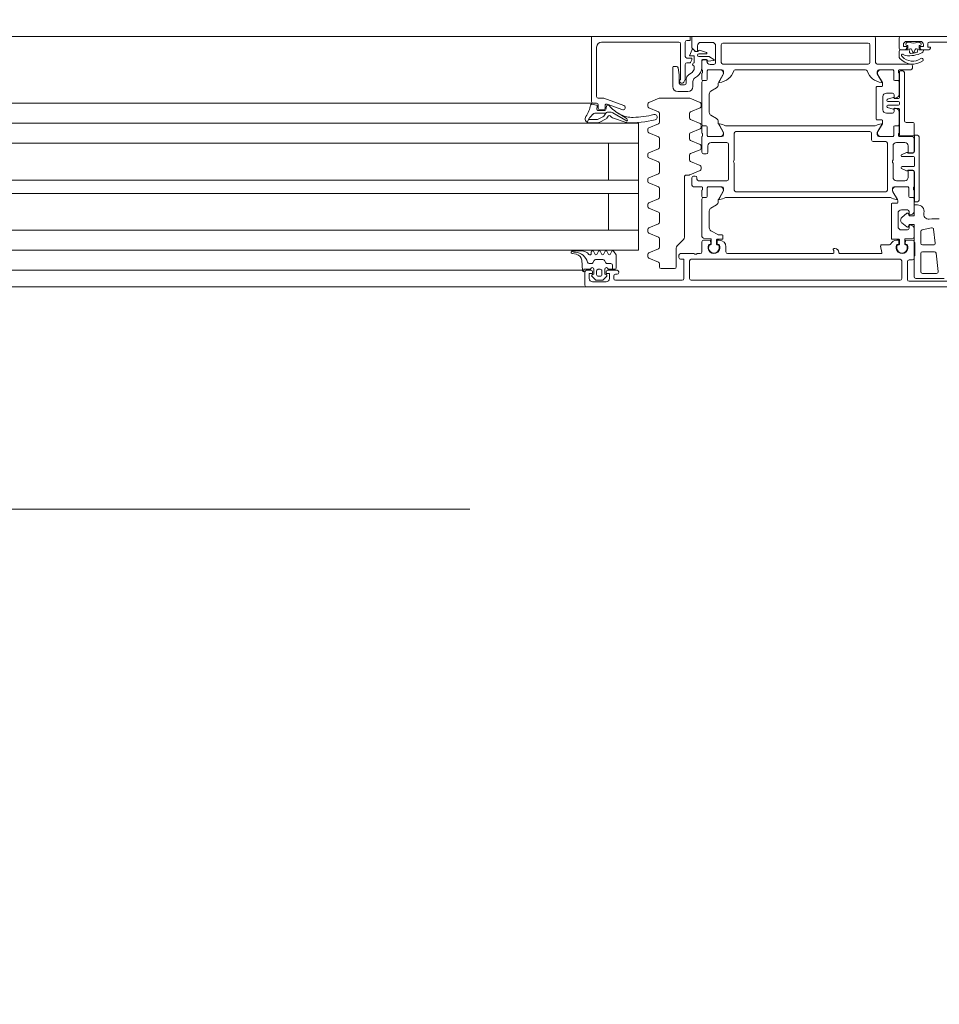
# Model space of a CAD drawing. Header units: centimetres. Extents: x -2424 to 1783, y 5 to 2907.
# Tile 44 of 99: x 365 to 392, y 991 to 1020. Entities that reach past the tile are written whole.
import ezdxf

# ---------------------------------------------------------------- set-up
doc = ezdxf.new("R2010")
doc.units = ezdxf.units.CM
doc.linetypes.add('Dash', pattern=[60, 30, -30])
doc.linetypes.add('Długa kreska', pattern=[142.875, 95.25, -47.625])
for name, color, linetype, lineweight in [('A-DETL', 90, 'Continuous', 9), ('A-DETL-GENF', 92, 'Continuous', 9), ('A-DOOR', 31, 'Continuous', 13)]:
    doc.layers.add(name, color=color, linetype=linetype, lineweight=lineweight)

msp = doc.modelspace()

# ---------------------------------------------------------------- linework, layer by layer
at = {"layer": 'A-DETL', "color": 251, "linetype": 'Długa kreska', "lineweight": 9}
msp.add_line((1235.377, 1005.826), (294.377, 1005.826), dxfattribs=at)
at = {"layer": 'A-DETL', "color": 251, "linetype": 'Dash', "lineweight": 9}
for points, knots in [([(-555.623, 1472.575), (-478.908, 1472.575), (-450.623, 1472.575), (-439.123, 1472.575), (-439.123, 1461.075), (-439.123, 1432.79), (-439.123, 1329.11), (-439.123, 1326.281), (-439.123, 1289.326), (-402.167, 1289.326), (-399.339, 1289.326), (54.377, 1289.326), (347.204, 1289.326), (391.666, 1289.326), (413.877, 1267.114), (413.877, 1211.148), (413.877, 1019.9)], [0, 0, 0, 0, 1.274059, 1.834911, 2.395763, 3.964714, 5.438832, 7.007784, 7.847024, 8.686264, 14.083246, 22.278473, 30.929004, 34.961158, 36.402966, 39.45005, 39.45005, 39.45005, 39.45005]), ([(413.876, 1005.826), (413.877, 481.995), (413.877, 459.326), (364.503, 459.326), (291.377, 459.326)], [0, 0, 0, 0, 6.516551, 8.104138, 8.104138, 8.104138, 8.104138])]:
    msp.add_open_spline(points, degree=3, knots=knots, dxfattribs=at)
at = {"layer": 'A-DETL-GENF', "color": 251, "lineweight": 9}
for p, q in [((489.377, 1019.976), (338.377, 1019.976)), ((378.227, 1017.976), (354.864, 1017.976)), ((359.377, 1017.376), (378.227, 1017.376)), ((359.377, 1016.776), (378.227, 1016.776)), ((359.377, 1015.676), (378.227, 1015.676)), ((359.377, 1015.276), (378.227, 1015.276)), ((359.377, 1014.176), (378.227, 1014.176)), ((359.377, 1013.576), (378.227, 1013.576)), ((359.377, 1012.976), (378.227, 1012.976)), ((339.277, 1012.476), (488.477, 1012.476))]:
    msp.add_line(p, q, dxfattribs=at)
at = {"layer": 'A-DOOR', "color": 251, "lineweight": 9}
for p, q in [((381.777, 1019.976), (376.427, 1019.976)), ((390.277, 1019.196), (390.277, 1019.926)), ((390.977, 1019.626), (390.977, 1019.926)), ((381.927, 1018.176), (381.927, 1019.656)), ((382.077, 1019.806), (384.387, 1019.806)), ((384.577, 1019.376), (384.577, 1019.806)), ((385.213, 1019.489), (385.01, 1019.559)), ((385.047, 1019.796), (385.387, 1019.796)), ((385.487, 1019.696), (385.487, 1019.186)), ((385.657, 1019.196), (385.657, 1019.726)), ((385.707, 1019.776), (390.057, 1019.776)), ((390.107, 1019.726), (390.107, 1019.196)), ((391.157, 1019.576), (391.027, 1019.576)), ((391.189, 1019.773), (391.213, 1019.797)), ((391.607, 1019.826), (391.207, 1019.826)), ((391.234, 1019.806), (391.264, 1019.806)), ((391.55, 1019.806), (391.58, 1019.806)), ((391.601, 1019.797), (391.625, 1019.773)), ((391.867, 1019.576), (391.657, 1019.576)), ((393.177, 1019.806), (391.887, 1019.806)), ((384.847, 1019.376), (384.847, 1019.186)), ((384.987, 1019.451), (385.207, 1019.451)), ((385.283, 1019.371), (384.987, 1019.371)), ((385.072, 1019.032), (385.072, 1019.261)), ((385.092, 1019.281), (385.219, 1019.281)), ((385.239, 1019.261), (385.239, 1019.254)), ((385.435, 1019.287), (385.309, 1019.363)), ((384.207, 1019.056), (384.207, 1018.476)), ((384.314, 1019.076), (384.227, 1019.076)), ((384.577, 1018.688), (384.577, 1019.136)), ((384.627, 1019.186), (384.719, 1019.186)), ((384.847, 1019.086), (384.847, 1019.022)), ((385.077, 1019.226), (385.077, 1018.976)), ((385.256, 1018.976), (385.677, 1018.976)), ((385.261, 1019.234), (385.427, 1019.25)), ((385.621, 1018.975), (385.287, 1018.975)), ((385.437, 1019.136), (385.327, 1019.136)), ((390.057, 1019.146), (385.707, 1019.146)), ((386.077, 1018.976), (389.977, 1018.976)), ((391.327, 1019.146), (390.327, 1019.146)), ((390.377, 1018.976), (390.798, 1018.976)), ((390.767, 1018.975), (390.432, 1018.975)), ((390.977, 1018.976), (391.327, 1018.976)), ((391.377, 1019.026), (391.377, 1019.096)), ((384.54, 1018.603), (384.571, 1018.665)), ((384.607, 1018.697), (384.607, 1018.576)), ((384.783, 1018.899), (384.671, 1018.82)), ((384.86, 1018.727), (384.944, 1018.786)), ((385.077, 1018.876), (385.077, 1018.686)), ((385.097, 1018.947), (385.097, 1018.904)), ((385.236, 1018.686), (385.236, 1018.956)), ((385.237, 1018.925), (385.237, 1018.685)), ((385.574, 1018.592), (385.708, 1018.825)), ((390.346, 1018.825), (390.48, 1018.592)), ((390.817, 1018.685), (390.817, 1018.925)), ((390.818, 1018.956), (390.818, 1018.686)), ((390.957, 1018.904), (390.957, 1018.947)), ((390.977, 1018.686), (390.977, 1018.876)), ((390.987, 1018.151), (390.987, 1018.911)), ((391.017, 1018.941), (391.087, 1018.941)), ((391.137, 1018.891), (391.137, 1017.451)), ((384.407, 1018.656), (384.407, 1018.626)), ((384.557, 1018.526), (384.447, 1018.526)), ((384.457, 1018.576), (384.495, 1018.576)), ((384.807, 1018.476), (384.807, 1018.625)), ((385.077, 1018.605), (385.077, 1017.347)), ((385.107, 1018.656), (385.206, 1018.656)), ((385.207, 1018.655), (385.127, 1018.655)), ((385.347, 1018.338), (385.517, 1018.436)), ((385.567, 1018.522), (385.567, 1018.567)), ((390.297, 1018.456), (390.297, 1017.496)), ((390.467, 1018.476), (390.317, 1018.476)), ((390.487, 1018.567), (390.487, 1018.496)), ((390.927, 1018.655), (390.847, 1018.655)), ((390.848, 1018.656), (390.947, 1018.656)), ((390.977, 1018.235), (390.977, 1018.605)), ((382.128, 1018.126), (381.977, 1018.126)), ((382.744, 1017.904), (382.145, 1018.123)), ((383.798, 1018.122), (383.488, 1017.993)), ((384.697, 1018.126), (383.817, 1018.126)), ((384.357, 1018.326), (384.657, 1018.326)), ((385.026, 1017.993), (384.716, 1018.122)), ((385.297, 1017.7), (385.297, 1018.251)), ((390.497, 1017.776), (390.497, 1018.176)), ((390.597, 1018.276), (390.777, 1018.276)), ((390.633, 1018.098), (390.801, 1018.143)), ((390.827, 1018.226), (390.827, 1018.151)), ((390.827, 1018.121), (390.957, 1018.121)), ((390.858, 1018.126), (390.903, 1018.138)), ((381.827, 1017.976), (376.427, 1017.976)), ((381.923, 1017.918), (381.784, 1017.945)), ((381.827, 1017.976), (381.927, 1017.976)), ((381.936, 1017.794), (381.947, 1017.884)), ((381.977, 1017.926), (381.977, 1017.826)), ((382.177, 1017.826), (382.177, 1017.901)), ((382.219, 1017.889), (382.206, 1017.787)), ((382.244, 1017.948), (382.71, 1017.779)), ((382.275, 1017.916), (382.248, 1017.916)), ((382.777, 1017.826), (382.777, 1017.857)), ((383.457, 1017.878), (383.457, 1017.953)), ((383.488, 1017.838), (383.776, 1017.718)), ((384.738, 1017.718), (385.026, 1017.838)), ((385.057, 1017.884), (385.057, 1017.947)), ((390.611, 1018.056), (390.611, 1018.069)), ((390.611, 1017.872), (390.611, 1017.886)), ((390.801, 1017.798), (390.633, 1017.843)), ((390.957, 1018.026), (390.641, 1018.026)), ((390.641, 1017.916), (390.957, 1017.916)), ((390.827, 1017.801), (390.827, 1017.726)), ((390.903, 1017.813), (390.858, 1017.825)), ((390.987, 1017.946), (390.987, 1017.996)), ((390.987, 1017.031), (390.987, 1017.791)), ((381.717, 1017.537), (381.643, 1017.407)), ((381.687, 1017.484), (381.911, 1017.484)), ((382.176, 1017.761), (381.965, 1017.761)), ((381.992, 1017.504), (382.111, 1017.568)), ((382.021, 1017.405), (382.188, 1017.496)), ((382.027, 1017.776), (382.127, 1017.776)), ((382.227, 1017.53), (382.267, 1017.585)), ((382.266, 1017.704), (382.364, 1017.704)), ((382.397, 1017.539), (382.81, 1017.396)), ((382.415, 1017.691), (382.844, 1017.439)), ((382.812, 1017.529), (382.574, 1017.673)), ((383.807, 1017.672), (383.807, 1017.409)), ((384.707, 1017.532), (384.707, 1017.672)), ((385.026, 1017.367), (384.738, 1017.486)), ((385.517, 1017.515), (385.347, 1017.613)), ((390.777, 1017.676), (390.597, 1017.676)), ((390.977, 1017.347), (390.977, 1017.716)), ((381.699, 1017.391), (381.963, 1017.391)), ((383.457, 1017.128), (383.457, 1017.203)), ((383.776, 1017.363), (383.488, 1017.243)), ((384.738, 1017.092), (385.026, 1017.211)), ((385.057, 1017.257), (385.057, 1017.32)), ((385.077, 1017.266), (385.077, 1017.076)), ((385.206, 1017.296), (385.107, 1017.296)), ((385.127, 1017.297), (385.207, 1017.297)), ((385.236, 1016.996), (385.236, 1017.266)), ((385.237, 1017.267), (385.237, 1017.027)), ((385.567, 1017.384), (385.567, 1017.429)), ((385.708, 1017.127), (385.574, 1017.359)), ((390.244, 1017.296), (385.809, 1017.296)), ((390.317, 1017.476), (390.467, 1017.476)), ((390.48, 1017.359), (390.346, 1017.127)), ((390.487, 1017.456), (390.487, 1017.384)), ((390.817, 1017.027), (390.817, 1017.267)), ((390.818, 1017.266), (390.818, 1016.996)), ((390.847, 1017.297), (390.927, 1017.297)), ((390.947, 1017.296), (390.848, 1017.296)), ((390.977, 1017.076), (390.977, 1017.266)), ((391.187, 1017.401), (391.397, 1017.401)), ((391.427, 1017.371), (391.427, 1017.031)), ((383.488, 1017.088), (383.776, 1016.968)), ((383.807, 1016.922), (383.807, 1016.659)), ((384.707, 1016.906), (384.707, 1017.046)), ((385.077, 1016.976), (385.077, 1016.506)), ((385.097, 1017.047), (385.097, 1017.004)), ((385.677, 1016.976), (385.256, 1016.976)), ((385.287, 1016.977), (385.621, 1016.977)), ((386.047, 1016.276), (386.047, 1017.076)), ((386.097, 1017.126), (390.107, 1017.126)), ((390.157, 1017.076), (390.157, 1016.876)), ((390.798, 1016.976), (390.377, 1016.976)), ((390.432, 1016.977), (390.767, 1016.977)), ((390.957, 1017.004), (390.957, 1017.047)), ((391.377, 1016.976), (390.977, 1016.976)), ((391.397, 1017.001), (391.017, 1017.001)), ((391.427, 1016.536), (391.427, 1016.926)), ((391.577, 1016.966), (391.577, 1015.076)), ((376.427, 1016.776), (383.177, 1016.776)), ((383.776, 1016.613), (383.488, 1016.493)), ((385.026, 1016.74), (384.738, 1016.859)), ((385.057, 1016.631), (385.057, 1016.694)), ((385.257, 1016.506), (385.257, 1016.696)), ((385.357, 1016.796), (385.827, 1016.796)), ((385.877, 1016.746), (385.877, 1015.706)), ((390.207, 1016.826), (390.577, 1016.826)), ((390.627, 1016.776), (390.627, 1015.376)), ((390.797, 1016.276), (390.797, 1016.696)), ((390.897, 1016.796), (391.147, 1016.796)), ((383.457, 1016.378), (383.457, 1016.453)), ((383.488, 1016.338), (383.776, 1016.218)), ((384.707, 1016.279), (384.707, 1016.419)), ((384.738, 1016.465), (385.026, 1016.584)), ((385.127, 1016.456), (385.207, 1016.456)), ((391.037, 1016.406), (391.037, 1016.408)), ((391.054, 1016.435), (391.196, 1016.502)), ((391.407, 1016.376), (391.067, 1016.376)), ((391.237, 1016.476), (391.387, 1016.476)), ((391.437, 1016.106), (391.437, 1016.346)), ((383.807, 1016.172), (383.807, 1015.909)), ((385.026, 1016.113), (384.738, 1016.233)), ((385.057, 1016.004), (385.057, 1016.067)), ((386.047, 1015.376), (386.047, 1016.176)), ((390.797, 1015.756), (390.797, 1016.176)), ((391.037, 1016.043), (391.037, 1016.046)), ((391.196, 1015.949), (391.054, 1016.016)), ((391.067, 1016.076), (391.407, 1016.076)), ((383.776, 1015.863), (383.488, 1015.743)), ((384.557, 1013.967), (384.557, 1015.776)), ((384.607, 1015.826), (384.697, 1015.826)), ((384.716, 1015.829), (385.026, 1015.958)), ((384.777, 1015.746), (384.777, 1015.526)), ((384.877, 1015.796), (384.827, 1015.796)), ((384.927, 1015.706), (384.927, 1015.746)), ((391.387, 1015.976), (391.237, 1015.976)), ((391.427, 1015.476), (391.427, 1015.916)), ((383.457, 1015.628), (383.457, 1015.703)), ((383.488, 1015.588), (383.776, 1015.468)), ((383.807, 1015.422), (383.807, 1015.159)), ((384.827, 1015.476), (385.077, 1015.476)), ((385.827, 1015.656), (384.977, 1015.656)), ((385.097, 1015.447), (385.097, 1015.404)), ((385.236, 1015.186), (385.236, 1015.456)), ((385.237, 1015.425), (385.237, 1015.185)), ((385.256, 1015.476), (385.677, 1015.476)), ((385.621, 1015.475), (385.287, 1015.475)), ((390.827, 1015.476), (391.248, 1015.476)), ((390.882, 1015.475), (391.217, 1015.475)), ((391.147, 1015.656), (390.897, 1015.656)), ((391.267, 1015.425), (391.267, 1015.185)), ((391.268, 1015.456), (391.268, 1015.186)), ((391.407, 1015.404), (391.407, 1015.447)), ((385.077, 1015.376), (385.077, 1015.186)), ((385.107, 1015.156), (385.206, 1015.156)), ((385.207, 1015.155), (385.127, 1015.155)), ((385.574, 1015.092), (385.708, 1015.325)), ((385.809, 1015.156), (390.694, 1015.156)), ((390.577, 1015.326), (386.097, 1015.326)), ((390.93, 1015.092), (390.796, 1015.325)), ((391.297, 1015.155), (391.377, 1015.155)), ((391.298, 1015.156), (391.397, 1015.156)), ((391.427, 1015.186), (391.427, 1015.376)), ((383.457, 1014.878), (383.457, 1014.953)), ((383.776, 1015.113), (383.488, 1014.993)), ((383.488, 1014.838), (383.776, 1014.718)), ((385.077, 1015.105), (385.077, 1013.986)), ((385.347, 1014.838), (385.517, 1014.936)), ((385.567, 1015.022), (385.567, 1015.067)), ((390.747, 1013.921), (390.747, 1014.961)), ((390.767, 1014.981), (390.917, 1014.981)), ((390.937, 1015.001), (390.937, 1015.067)), ((391.427, 1015.105), (391.427, 1014.74)), ((383.807, 1014.672), (383.807, 1014.409)), ((385.297, 1014.244), (385.297, 1014.751)), ((390.947, 1014.681), (390.947, 1014.281)), ((391.227, 1014.781), (391.047, 1014.781)), ((391.061, 1014.552), (391.213, 1014.68)), ((391.277, 1014.656), (391.277, 1014.731)), ((391.353, 1014.643), (391.308, 1014.631)), ((383.776, 1014.363), (383.488, 1014.243)), ((391.213, 1014.271), (391.061, 1014.399)), ((391.277, 1014.231), (391.277, 1014.306)), ((391.308, 1014.33), (391.353, 1014.318)), ((391.953, 1014.248), (391.666, 1014.187)), ((376.427, 1014.176), (383.177, 1014.176)), ((383.457, 1014.128), (383.457, 1014.203)), ((383.488, 1014.088), (383.776, 1013.968)), ((385.707, 1013.921), (385.707, 1014.011)), ((391.047, 1014.181), (391.227, 1014.181)), ((391.427, 1014.221), (391.427, 1013.958)), ((391.627, 1014.138), (391.627, 1013.781)), ((392.057, 1013.786), (392.013, 1014.204)), ((383.807, 1013.922), (383.807, 1013.659)), ((384.336, 1013.705), (384.528, 1013.896)), ((385.077, 1013.826), (385.077, 1013.526)), ((385.122, 1013.936), (385.339, 1013.917)), ((385.317, 1013.876), (385.127, 1013.876)), ((385.281, 1013.746), (385.314, 1013.746)), ((385.337, 1013.736), (385.301, 1013.736)), ((385.344, 1013.778), (385.337, 1013.857)), ((385.357, 1013.897), (385.357, 1013.756)), ((385.517, 1013.756), (385.517, 1013.881)), ((385.536, 1013.857), (385.529, 1013.778)), ((385.537, 1013.901), (385.687, 1013.901)), ((385.572, 1013.736), (385.537, 1013.736)), ((385.597, 1013.876), (385.556, 1013.876)), ((385.559, 1013.746), (385.593, 1013.746)), ((385.797, 1013.526), (385.797, 1013.676)), ((390.427, 1013.7), (390.464, 1013.511)), ((390.687, 1013.736), (390.457, 1013.736)), ((390.967, 1013.901), (390.767, 1013.901)), ((390.947, 1013.876), (390.911, 1013.876)), ((390.911, 1013.746), (390.944, 1013.746)), ((390.931, 1013.736), (390.967, 1013.736)), ((390.974, 1013.778), (390.967, 1013.857)), ((390.987, 1013.756), (390.987, 1013.881)), ((391.147, 1013.897), (391.147, 1013.756)), ((391.166, 1013.857), (391.159, 1013.778)), ((391.409, 1013.938), (391.165, 1013.917)), ((391.167, 1013.736), (391.202, 1013.736)), ((391.377, 1013.876), (391.186, 1013.876)), ((391.189, 1013.746), (391.223, 1013.746)), ((391.427, 1013.336), (391.427, 1013.826)), ((391.677, 1013.731), (392.007, 1013.731)), ((381.203, 1013.533), (381.176, 1013.547)), ((381.193, 1013.476), (381.319, 1013.452)), ((381.468, 1013.556), (381.2, 1013.556)), ((381.767, 1013.516), (381.767, 1013.476)), ((381.868, 1013.465), (381.845, 1013.526)), ((381.968, 1013.526), (381.945, 1013.465)), ((382.068, 1013.465), (382.045, 1013.526)), ((382.168, 1013.526), (382.145, 1013.465)), ((382.268, 1013.465), (382.245, 1013.526)), ((382.368, 1013.526), (382.345, 1013.465)), ((383.457, 1013.378), (383.457, 1013.453)), ((383.776, 1013.613), (383.488, 1013.493)), ((384.307, 1013.076), (384.307, 1013.634)), ((384.387, 1013.426), (384.387, 1013.356)), ((384.837, 1013.476), (384.437, 1013.476)), ((385.027, 1013.476), (384.937, 1013.476)), ((389.007, 1013.476), (385.847, 1013.476)), ((389.057, 1013.626), (389.022, 1013.626)), ((389.177, 1013.496), (389.177, 1013.506)), ((390.435, 1013.476), (389.197, 1013.476)), ((391.627, 1013.481), (391.627, 1012.931)), ((392.039, 1013.531), (391.677, 1013.531)), ((392.146, 1012.936), (392.089, 1013.486)), ((381.48, 1013.273), (381.507, 1012.966)), ((381.766, 1013.175), (381.701, 1013.175)), ((381.85, 1013.27), (381.809, 1013.2)), ((382.117, 1013.295), (381.893, 1013.295)), ((382.2, 1013.2), (382.16, 1013.27)), ((382.355, 1013.175), (382.244, 1013.175)), ((382.405, 1013.006), (382.405, 1013.125)), ((383.488, 1013.338), (383.776, 1013.218)), ((383.807, 1013.172), (383.807, 1013.076)), ((384.707, 1012.726), (384.707, 1013.256)), ((384.757, 1013.306), (391.007, 1013.306)), ((391.057, 1013.256), (391.057, 1012.726)), ((391.227, 1012.696), (391.227, 1013.236)), ((391.277, 1013.286), (391.377, 1013.286)), ((381.505, 1012.976), (376.427, 1012.976)), ((381.577, 1012.926), (381.577, 1012.526)), ((381.757, 1012.976), (381.627, 1012.976)), ((381.786, 1012.794), (381.89, 1012.69)), ((381.817, 1012.846), (381.807, 1012.846)), ((381.847, 1013.006), (381.847, 1012.876)), ((381.927, 1012.846), (381.927, 1012.956)), ((381.977, 1013.006), (382.037, 1013.006)), ((382.037, 1012.796), (381.977, 1012.796)), ((382.087, 1012.956), (382.087, 1012.846)), ((382.124, 1012.69), (382.228, 1012.794)), ((382.167, 1012.876), (382.167, 1013.006)), ((382.207, 1012.846), (382.197, 1012.846)), ((382.537, 1012.976), (382.257, 1012.976)), ((382.267, 1013.006), (382.477, 1013.006)), ((382.437, 1012.726), (382.437, 1012.806)), ((382.487, 1012.856), (382.537, 1012.856)), ((382.587, 1012.906), (382.587, 1012.926)), ((383.857, 1013.026), (384.257, 1013.026)), ((391.677, 1012.881), (392.097, 1012.881)), ((381.627, 1012.476), (376.427, 1012.476)), ((381.627, 1012.476), (393.427, 1012.476)), ((382.207, 1012.626), (381.807, 1012.626)), ((381.925, 1012.676), (382.089, 1012.676)), ((384.487, 1012.676), (382.487, 1012.676)), ((391.007, 1012.676), (384.757, 1012.676)), ((392.567, 1012.646), (391.277, 1012.646)), ((392.327, 1012.731), (391.477, 1012.731))]:
    msp.add_line(p, q, dxfattribs=at)
at = {"layer": 'A-DOOR', "color": 251, "lineweight": 9, "flags": 128}
for points in [[(384.627, 1019.856), (384.727, 1019.856), (384.727, 1019.976), (381.777, 1019.976), (381.777, 1018.026)], [(390.227, 1019.976), (384.777, 1019.976), (384.777, 1019.636), (384.887, 1019.526), (384.947, 1019.526), (384.947, 1019.696)], [(391.027, 1019.976), (399.677, 1019.976), (399.677, 1019.636), (399.567, 1019.526), (399.507, 1019.526), (399.507, 1019.696)], [(384.437, 1019.756), (384.437, 1018.676), (384.427, 1018.676)], [(384.789, 1019.582), (384.707, 1019.396), (384.827, 1019.396)], [(384.942, 1019.526), (384.877, 1019.526), (384.822, 1019.587)], [(391.027, 1019.576), (391.237, 1019.576), (391.237, 1019.706), (391.207, 1019.706)], [(391.107, 1019.726), (391.107, 1019.676), (391.207, 1019.676), (391.207, 1019.626)], [(391.607, 1019.706), (391.577, 1019.706), (391.577, 1019.576), (391.717, 1019.576)], [(391.607, 1019.626), (391.607, 1019.676), (391.707, 1019.676), (391.707, 1019.726)], [(391.837, 1019.756), (391.837, 1019.656), (391.917, 1019.656), (391.917, 1019.626)], [(384.737, 1019.196), (384.775, 1019.271), (384.777, 1019.326), (384.627, 1019.326)], [(385.227, 1019.236), (385.227, 1019.276), (385.127, 1019.276)], [(390.977, 1019.382), (390.977, 1019.391), (390.977, 1019.526)], [(384.397, 1018.576), (384.397, 1018.826), (384.364, 1019.033)], [(385.727, 1018.926), (385.727, 1018.856), (385.589, 1018.616)], [(390.465, 1018.616), (390.327, 1018.856), (390.327, 1018.926)], [(390.957, 1017.821), (390.827, 1017.821), (390.826, 1017.814)], [(382.166, 1017.617), (382.204, 1017.679), (381.868, 1017.679)], [(376.427, 1017.376), (383.177, 1017.376), (383.177, 1013.576), (376.427, 1013.576)], [(385.589, 1017.335), (385.727, 1017.096), (385.727, 1017.026)], [(390.327, 1017.026), (390.327, 1017.096), (390.465, 1017.335)], [(391.437, 1016.526), (391.437, 1017.016), (391.527, 1017.016)], [(382.277, 1016.776), (382.277, 1015.676), (383.177, 1015.676), (376.427, 1015.676)], [(391.247, 1016.696), (391.247, 1016.486), (391.377, 1016.486)], [(391.377, 1015.966), (391.247, 1015.966), (391.247, 1015.756)], [(391.527, 1015.026), (391.437, 1015.026), (391.437, 1015.926)], [(385.727, 1015.426), (385.727, 1015.356), (385.589, 1015.116)], [(390.915, 1015.116), (390.777, 1015.356), (390.777, 1015.426)], [(382.277, 1014.176), (382.277, 1015.276), (383.177, 1015.276), (376.427, 1015.276)], [(391.261, 1014.665), (391.277, 1014.606), (391.427, 1014.606), (391.427, 1014.931), (391.527, 1014.931)], [(391.427, 1012.781), (391.427, 1013.406), (391.447, 1013.406), (391.447, 1013.806), (391.427, 1013.806), (391.427, 1014.346), (391.277, 1014.346), (391.261, 1014.286)], [(385.687, 1014.031), (385.572, 1014.031), (385.347, 1014.158)], [(382.507, 1013.036), (382.507, 1013.435), (382.441, 1013.536)], [(389.002, 1013.606), (389.002, 1013.599), (389.027, 1013.566), (389.027, 1013.496)], [(384.437, 1013.306), (384.537, 1013.306), (384.537, 1012.726)], [(381.547, 1012.926), (381.547, 1013.006), (381.747, 1013.006)], [(381.707, 1012.726), (381.707, 1012.876), (381.807, 1012.876), (381.807, 1012.926)], [(382.207, 1012.926), (382.207, 1012.876), (382.307, 1012.876), (382.307, 1012.726)]]:
    msp.add_lwpolyline(points, dxfattribs=at)
for points in [[(391.294, 1019.491), (391.277, 1019.589), (391.317, 1019.603), (391.277, 1019.589)], [(391.354, 1019.587), (391.407, 1019.474), (391.46, 1019.587), (391.407, 1019.474)], [(391.497, 1019.603), (391.537, 1019.589), (391.531, 1019.525), (391.537, 1019.589)]]:
    msp.add_lwpolyline(points, close=True, dxfattribs=at)
at = {"layer": 'A-DOOR', "color": 251, "lineweight": 9}
for centre, radius, start, end in [((384.627, 1019.806), 0.05, 90, 180), ((390.227, 1019.926), 0.05, 0, 90), ((391.027, 1019.926), 0.05, 90, 180), ((382.077, 1019.656), 0.15, 90, 180), ((384.387, 1019.756), 0.05, 0, 90), ((384.807, 1019.574), 0.02, 41.4237, 156.1613), ((385.047, 1019.696), 0.1, 90, 180), ((384.997, 1019.521), 0.04, 71.0954, 156.1826), ((385.387, 1019.696), 0.1, 0, 90), ((385.707, 1019.726), 0.05, 90, 180), ((390.057, 1019.726), 0.05, 0, 90), ((391.027, 1019.626), 0.05, 180, 270), ((391.027, 1019.526), 0.05, 90, 180), ((391.207, 1019.726), 0.1, 90, 180), ((391.157, 1019.626), 0.05, 270, 0), ((391.217, 1019.744), 0.04, 135, 255.5225), ((391.234, 1019.776), 0.03, 90, 135), ((391.264, 1019.756), 0.05, 62.5107, 90), ((391.407, 1020.031), 0.26, 242.5107, 297.4893), ((391.327, 1019.575), 0.03, 25, 110), ((391.327, 1019.575), 0.03, 25, 110), ((391.487, 1019.575), 0.03, 70, 155), ((391.487, 1019.575), 0.03, 70, 155), ((391.55, 1019.756), 0.05, 90, 117.4893), ((391.58, 1019.776), 0.03, 45, 90), ((391.607, 1019.726), 0.1, 0, 90), ((391.597, 1019.744), 0.04, 284.4775, 45), ((391.657, 1019.626), 0.05, 180, 270), ((391.617, 1019.576), 0.1, 297.8642, 0), ((391.887, 1019.756), 0.05, 90, 180), ((391.867, 1019.626), 0.05, 270, 0), ((384.627, 1019.376), 0.05, 180, 270), ((384.757, 1019.28), 0.02, 333, 0), ((384.827, 1019.376), 0.02, 0, 90), ((384.942, 1019.546), 0.02, 270, 336.1826), ((384.987, 1019.411), 0.04, 90, 270), ((385.092, 1019.261), 0.02, 90, 180), ((385.127, 1019.226), 0.05, 90, 180), ((385.207, 1019.471), 0.02, 270, 71.0954), ((385.219, 1019.261), 0.02, 0, 90), ((385.259, 1019.254), 0.02, 180, 275.5), ((385.283, 1019.321), 0.05, 58.815, 90), ((385.425, 1019.27), 0.02, 275.5, 58.815), ((391.507, 1019.405), 0.53, 180, 181.5104), ((391.077, 1019.382), 0.1, 180, 222.3901), ((391.386, 1019.664), 0.519, 222.3901, 304.8585), ((391.082, 1019.41), 0.03, 102.6892, 206.8893), ((391.154, 1019.446), 0.11, 206.8893, 223.162), ((391.386, 1019.664), 0.429, 223.162, 304.8585), ((391.087, 1019.391), 0.05, 49.3398, 102.6892), ((391.185, 1019.504), 0.1, 229.3398, 260.8458), ((391.294, 1020.186), 0.79, 260.8458, 297.8642), ((391.324, 1019.496), 0.03, 190, 272.4282), ((391.324, 1019.496), 0.03, 190, 272.4282), ((391.294, 1020.186), 0.72, 272.4282, 278.9885), ((391.294, 1020.186), 0.72, 272.4282, 278.9885), ((391.294, 1020.186), 0.72, 278.9885, 287.4598), ((391.294, 1020.186), 0.72, 278.9885, 287.4598), ((391.501, 1019.527), 0.03, 287.4598, 355), ((391.501, 1019.527), 0.03, 287.4598, 355), ((391.657, 1019.276), 0.045, 304.8585, 124.8585), ((384.227, 1019.056), 0.02, 90, 180), ((384.314, 1019.026), 0.05, 9.0903, 90), ((384.627, 1019.136), 0.05, 90, 180), ((384.719, 1019.206), 0.02, 270, 333), ((384.697, 1019.022), 0.15, 305, 0), ((384.847, 1019.136), 0.05, 90, 270), ((384.772, 1019.032), 0.3, 305, 0), ((385.067, 1018.947), 0.03, 0, 70.5288), ((385.327, 1019.236), 0.1, 180, 270), ((385.256, 1018.956), 0.02, 90, 180), ((385.287, 1018.925), 0.05, 90, 180), ((385.437, 1019.186), 0.05, 270, 0), ((385.621, 1018.875), 0.1, 330, 90), ((385.707, 1019.196), 0.05, 180, 270), ((385.677, 1018.926), 0.05, 0, 90), ((386.077, 1018.926), 0.05, 90, 162.2516), ((389.977, 1018.926), 0.05, 17.7484, 90), ((390.057, 1019.196), 0.05, 270, 0), ((390.327, 1019.196), 0.05, 180, 270), ((390.377, 1018.926), 0.05, 90, 180), ((390.432, 1018.875), 0.1, 90, 210), ((390.767, 1018.925), 0.05, 0, 90), ((390.798, 1018.956), 0.02, 0, 90), ((390.987, 1018.947), 0.03, 109.4712, 180), ((391.327, 1019.096), 0.05, 0, 90), ((391.327, 1019.026), 0.05, 270, 0), ((384.427, 1018.656), 0.02, 90, 180), ((384.527, 1018.688), 0.05, 333, 0), ((384.757, 1018.697), 0.15, 125, 180), ((384.932, 1018.625), 0.125, 125, 180), ((385.067, 1018.904), 0.03, 289.4712, 0), ((385.107, 1018.686), 0.03, 180, 270), ((385.206, 1018.686), 0.03, 270, 0), ((385.207, 1018.685), 0.03, 270, 0), ((385.553, 1019.093), 0.5, 275.6226, 342.2516), ((390.501, 1019.093), 0.5, 197.7484, 264.3774), ((390.847, 1018.685), 0.03, 180, 270), ((390.848, 1018.686), 0.03, 180, 270), ((390.947, 1018.686), 0.03, 270, 0), ((390.987, 1018.904), 0.03, 180, 250.5288), ((391.017, 1018.911), 0.03, 90, 180), ((391.087, 1018.891), 0.05, 0, 90), ((384.357, 1018.476), 0.15, 180, 270), ((384.447, 1018.576), 0.05, 180, 270), ((384.457, 1018.626), 0.05, 180, 270), ((384.495, 1018.626), 0.05, 270, 333), ((384.557, 1018.576), 0.05, 270, 0), ((384.657, 1018.476), 0.15, 270, 0), ((385.127, 1018.605), 0.05, 90, 180), ((385.467, 1018.522), 0.1, 300, 0), ((385.617, 1018.567), 0.05, 150, 180), ((385.601, 1018.609), 0.0138, 150, 275.6226), ((390.317, 1018.456), 0.02, 90, 180), ((390.453, 1018.609), 0.0138, 264.3774, 30), ((390.467, 1018.496), 0.02, 270, 0), ((390.437, 1018.567), 0.05, 0, 30), ((390.927, 1018.605), 0.05, 0, 90), ((381.977, 1018.176), 0.05, 180, 270), ((382.128, 1018.076), 0.05, 70, 90), ((383.817, 1018.076), 0.05, 89.9999, 112.4999), ((384.697, 1018.076), 0.05, 67.4999, 89.9999), ((385.397, 1018.251), 0.1, 120, 180), ((390.597, 1018.176), 0.1, 90, 180), ((390.641, 1018.069), 0.03, 105, 180), ((390.777, 1018.226), 0.05, 0, 90), ((390.806, 1018.123), 0.02, 10, 105), ((390.852, 1018.151), 0.025, 180, 285), ((390.877, 1018.235), 0.1, 285, 0), ((390.957, 1018.151), 0.03, 270, 0), ((380.817, 1018.11), 0.95, 325.949, 348.5732), ((381.777, 1017.916), 0.03, 77.6435, 168.5732), ((381.827, 1018.026), 0.05, 180, 270), ((381.917, 1017.888), 0.03, 351.882, 79.0059), ((381.927, 1017.926), 0.05, 0, 90), ((381.965, 1017.791), 0.03, 172.7923, 270), ((382.027, 1017.826), 0.05, 180, 270), ((382.127, 1017.826), 0.05, 270, 0), ((382.176, 1017.791), 0.03, 270, 352.9436), ((382.227, 1017.901), 0.05, 70, 180), ((382.248, 1017.886), 0.03, 90, 172.9436), ((382.275, 1017.886), 0.03, 40.8482, 90), ((383.168, 1018.657), 1.15, 220.8482, 242.8303), ((382.727, 1017.826), 0.05, 250, 0), ((382.727, 1017.857), 0.05, 0, 70), ((383.507, 1017.947), 0.05, 112.4999, 172.8547), ((383.507, 1017.884), 0.05, 187.1452, 247.4999), ((385.007, 1017.947), 0.05, 359.9999, 67.4999), ((385.007, 1017.884), 0.05, 292.4999, 359.9999), ((390.641, 1018.056), 0.03, 180, 270), ((390.641, 1017.886), 0.03, 90, 180), ((390.641, 1017.872), 0.03, 180, 255), ((390.806, 1017.818), 0.02, 255, 350), ((390.852, 1017.801), 0.025, 75, 180), ((390.877, 1017.716), 0.1, 0, 75), ((390.957, 1017.996), 0.03, 0, 90), ((390.957, 1017.946), 0.03, 270, 0), ((390.957, 1017.791), 0.03, 0, 90), ((381.703, 1017.511), 0.12, 145.949, 268.0077), ((381.752, 1017.517), 0.04, 134.9639, 150.3746), ((380.439, 1018.773), 1.777, 316.2734, 320.8645), ((381.868, 1017.619), 0.06, 90, 146.6979), ((381.911, 1017.654), 0.17, 269.9272, 298.5366), ((382.029, 1017.718), 0.17, 298.5366, 323.5366), ((382.13, 1017.602), 0.12, 298.6334, 323.6334), ((382.261, 1017.628), 0.0764, 85.7355, 150.0671), ((382.307, 1017.556), 0.05, 26.9556, 143.6334), ((382.423, 1017.614), 0.08, 206.9556, 250.9899), ((382.364, 1017.604), 0.1, 59.6164, 90), ((382.998, 1018.351), 0.8, 243.6139, 271.5286), ((382.774, 1017.465), 0.075, 339.9851, 58.8937), ((382.944, 1020.384), 2.834, 271.5223, 284.2144), ((383.661, 1017.56), 0.08, 283.4704, 105.301), ((383.757, 1017.672), 0.05, 359.9999, 67.4999), ((384.757, 1017.672), 0.05, 112.4999, 179.9999), ((384.757, 1017.532), 0.05, 179.9999, 247.4999), ((385.397, 1017.7), 0.1, 180, 240), ((385.467, 1017.429), 0.1, 0, 60), ((390.317, 1017.496), 0.02, 180, 270), ((390.597, 1017.776), 0.1, 180, 270), ((390.777, 1017.726), 0.05, 270, 0), ((381.963, 1017.511), 0.12, 269.9961, 298.6334), ((382.836, 1017.472), 0.08, 250.9899, 267.8894), ((382.944, 1020.384), 2.994, 267.8817, 284.2277), ((383.507, 1017.197), 0.05, 112.4999, 172.8547), ((383.757, 1017.409), 0.05, 292.4999, 359.9999), ((385.007, 1017.32), 0.05, 359.9999, 67.4999), ((385.007, 1017.257), 0.05, 292.4999, 359.9999), ((385.127, 1017.347), 0.05, 180, 270), ((385.107, 1017.266), 0.03, 90, 180), ((385.206, 1017.266), 0.03, 0, 90), ((385.207, 1017.267), 0.03, 0, 90), ((385.617, 1017.384), 0.05, 180, 210), ((385.601, 1017.342), 0.0138, 84.6714, 210), ((385.555, 1016.858), 0.5, 62.5097, 84.6714), ((385.809, 1017.346), 0.05, 242.5097, 270), ((390.244, 1017.346), 0.05, 270, 297.4903), ((390.498, 1016.858), 0.5, 95.3286, 117.4903), ((390.453, 1017.342), 0.0138, 330, 95.3286), ((390.467, 1017.456), 0.02, 0, 90), ((390.437, 1017.384), 0.05, 330, 0), ((390.847, 1017.267), 0.03, 90, 180), ((390.848, 1017.266), 0.03, 90, 180), ((390.927, 1017.347), 0.05, 270, 0), ((390.947, 1017.266), 0.03, 0, 90), ((391.187, 1017.451), 0.05, 180, 270), ((391.397, 1017.371), 0.03, 0, 90), ((383.507, 1017.134), 0.05, 187.1452, 247.4999), ((383.757, 1016.922), 0.05, 359.9999, 67.4999), ((384.757, 1017.046), 0.05, 112.4999, 179.9999), ((384.757, 1016.906), 0.05, 179.9999, 247.4999), ((385.067, 1017.047), 0.03, 0, 70.5288), ((385.067, 1017.004), 0.03, 289.4712, 0), ((385.256, 1016.996), 0.02, 180, 270), ((385.287, 1017.027), 0.05, 180, 270), ((385.621, 1017.077), 0.1, 270, 30), ((385.677, 1017.026), 0.05, 270, 0), ((386.097, 1017.076), 0.05, 90, 180), ((390.107, 1017.076), 0.05, 0, 90), ((390.377, 1017.026), 0.05, 180, 270), ((390.432, 1017.077), 0.1, 150, 270), ((390.767, 1017.027), 0.05, 270, 0), ((390.798, 1016.996), 0.02, 270, 0), ((390.987, 1017.047), 0.03, 109.4712, 180), ((390.987, 1017.004), 0.03, 180, 250.5288), ((391.017, 1017.031), 0.03, 180, 270), ((391.377, 1016.926), 0.05, 0, 90), ((391.397, 1017.031), 0.03, 270, 0), ((391.527, 1016.966), 0.05, 0, 90), ((383.757, 1016.659), 0.05, 292.4999, 359.9999), ((385.007, 1016.694), 0.05, 359.9999, 67.4999), ((385.007, 1016.631), 0.05, 292.4999, 359.9999), ((385.357, 1016.696), 0.1, 90, 180), ((385.827, 1016.746), 0.05, 0, 90), ((390.207, 1016.876), 0.05, 180, 270), ((390.577, 1016.776), 0.05, 0, 90), ((390.897, 1016.696), 0.1, 90, 180), ((391.147, 1016.696), 0.1, 0, 90), ((383.507, 1016.447), 0.05, 112.4999, 172.8547), ((383.507, 1016.384), 0.05, 187.1452, 247.4999), ((384.757, 1016.419), 0.05, 112.4999, 179.9999), ((385.127, 1016.506), 0.05, 180, 270), ((385.207, 1016.506), 0.05, 270, 0), ((391.067, 1016.408), 0.03, 115, 180), ((391.067, 1016.406), 0.03, 180, 270), ((391.209, 1016.474), 0.03, 21.7118, 115), ((391.377, 1016.536), 0.05, 270, 0), ((391.387, 1016.526), 0.05, 270, 0), ((391.407, 1016.346), 0.03, 0, 90), ((383.757, 1016.172), 0.05, 359.9999, 67.4999), ((384.757, 1016.279), 0.05, 179.9999, 247.4999), ((385.007, 1016.067), 0.05, 359.9999, 67.4999), ((386.099, 1016.226), 0.0725, 136.3972, 223.6028), ((390.849, 1016.226), 0.0725, 136.3972, 223.6028), ((391.067, 1016.046), 0.03, 90, 180), ((391.067, 1016.043), 0.03, 180, 245), ((391.407, 1016.106), 0.03, 270, 0), ((383.507, 1015.697), 0.05, 112.4999, 172.8547), ((383.757, 1015.909), 0.05, 292.4999, 359.9999), ((384.607, 1015.776), 0.05, 89.9999, 179.9999), ((384.697, 1015.876), 0.05, 269.9999, 292.4999), ((384.827, 1015.746), 0.05, 90, 180), ((384.877, 1015.746), 0.05, 0, 90), ((385.007, 1016.004), 0.05, 292.4999, 359.9999), ((390.897, 1015.756), 0.1, 180, 270), ((391.147, 1015.756), 0.1, 270, 0), ((391.209, 1015.977), 0.03, 245, 338.2882), ((391.377, 1015.916), 0.05, 0, 90), ((391.387, 1015.926), 0.05, 0, 90), ((383.507, 1015.634), 0.05, 187.1452, 247.4999), ((383.757, 1015.422), 0.05, 359.9999, 67.4999), ((384.827, 1015.526), 0.05, 180, 270), ((384.977, 1015.706), 0.05, 180, 270), ((385.067, 1015.447), 0.03, 0, 70.5288), ((385.256, 1015.456), 0.02, 90, 180), ((385.287, 1015.425), 0.05, 90, 180), ((385.621, 1015.375), 0.1, 330, 90), ((385.677, 1015.426), 0.05, 0, 90), ((385.827, 1015.706), 0.05, 270, 0), ((390.827, 1015.426), 0.05, 90, 180), ((390.882, 1015.375), 0.1, 90, 210), ((391.217, 1015.425), 0.05, 0, 90), ((391.248, 1015.456), 0.02, 0, 90), ((391.437, 1015.447), 0.03, 109.4712, 180), ((383.757, 1015.159), 0.05, 292.4999, 359.9999), ((385.067, 1015.404), 0.03, 289.4712, 0), ((385.107, 1015.186), 0.03, 180, 270), ((385.127, 1015.105), 0.05, 90, 180), ((385.206, 1015.186), 0.03, 270, 0), ((385.207, 1015.185), 0.03, 270, 0), ((385.555, 1015.593), 0.5, 275.3286, 297.4903), ((385.809, 1015.106), 0.05, 90, 117.4903), ((386.097, 1015.376), 0.05, 180, 270), ((390.577, 1015.376), 0.05, 270, 0), ((390.694, 1015.106), 0.05, 62.5097, 90), ((390.948, 1015.593), 0.5, 242.5097, 264.6714), ((391.297, 1015.185), 0.03, 180, 270), ((391.298, 1015.186), 0.03, 180, 270), ((391.377, 1015.105), 0.05, 0, 90), ((391.397, 1015.186), 0.03, 270, 0), ((391.437, 1015.404), 0.03, 180, 250.5288), ((383.507, 1014.947), 0.05, 112.4999, 172.8547), ((383.507, 1014.884), 0.05, 187.1452, 247.4999), ((385.397, 1014.751), 0.1, 120, 180), ((385.467, 1015.022), 0.1, 300, 0), ((385.617, 1015.067), 0.05, 150, 180), ((385.601, 1015.109), 0.0138, 150, 275.3286), ((390.767, 1014.961), 0.02, 90, 180), ((390.903, 1015.109), 0.0138, 264.6714, 30), ((390.917, 1015.001), 0.02, 270, 0), ((390.887, 1015.067), 0.05, 0, 30), ((391.527, 1015.076), 0.05, 270, 0), ((391.527, 1014.731), 0.2, 349.3496, 90), ((383.757, 1014.672), 0.05, 359.9999, 67.4999), ((391.047, 1014.681), 0.1, 90, 180), ((391.125, 1014.476), 0.1, 130, 230), ((391.232, 1014.657), 0.03, 14.9951, 130), ((391.227, 1014.731), 0.05, 0, 90), ((391.302, 1014.656), 0.025, 180, 285), ((391.327, 1014.74), 0.1, 285, 0), ((391.868, 1014.653), 0.15, 164.3113, 275.3952), ((383.507, 1014.197), 0.05, 112.4999, 172.8547), ((383.757, 1014.409), 0.05, 292.4999, 359.9999), ((385.397, 1014.244), 0.1, 180, 240), ((391.047, 1014.281), 0.1, 180, 270), ((391.232, 1014.294), 0.03, 230, 345.0049), ((391.302, 1014.306), 0.025, 75, 180), ((391.327, 1014.221), 0.1, 0, 75), ((392.07, 1012.513), 2, 86.7837, 95.3952), ((391.963, 1014.199), 0.05, 6, 102), ((383.507, 1014.134), 0.05, 187.1452, 247.4999), ((383.757, 1013.922), 0.05, 359.9999, 67.4999), ((384.457, 1013.967), 0.1, 314.9999, 359.9999), ((385.127, 1013.986), 0.05, 180, 265), ((385.572, 1014.051), 0.02, 240, 270), ((385.687, 1014.011), 0.02, 0, 90), ((391.227, 1014.231), 0.05, 270, 0), ((391.407, 1013.958), 0.02, 275, 0), ((391.677, 1014.138), 0.05, 102, 180), ((383.757, 1013.659), 0.05, 292.4999, 359.9999), ((384.407, 1013.634), 0.1, 134.9999, 179.9999), ((385.127, 1013.826), 0.05, 90, 180), ((385.437, 1013.656), 0.18, 150, 30), ((385.437, 1013.651), 0.16, 147.91, 32.09), ((385.314, 1013.776), 0.03, 270, 5), ((385.317, 1013.856), 0.02, 5, 90), ((385.337, 1013.756), 0.02, 270, 0), ((385.337, 1013.897), 0.02, 0, 85), ((385.537, 1013.881), 0.02, 90, 180), ((385.537, 1013.756), 0.02, 180, 270), ((385.559, 1013.776), 0.03, 175, 270), ((385.556, 1013.856), 0.02, 90, 175), ((385.597, 1013.676), 0.2, 0, 90), ((385.687, 1013.921), 0.02, 270, 0), ((390.457, 1013.706), 0.03, 90, 191), ((390.687, 1013.786), 0.05, 270, 333.8961), ((390.911, 1013.676), 0.2, 90, 153.8961), ((390.767, 1013.921), 0.02, 180, 270), ((391.067, 1013.656), 0.18, 150, 30), ((391.067, 1013.651), 0.16, 147.9154, 32.0846), ((390.944, 1013.776), 0.03, 270, 5), ((390.947, 1013.856), 0.02, 5, 90), ((390.967, 1013.881), 0.02, 0, 90), ((390.967, 1013.756), 0.02, 270, 0), ((391.167, 1013.897), 0.02, 95, 180), ((391.167, 1013.756), 0.02, 180, 270), ((391.189, 1013.776), 0.03, 175, 270), ((391.186, 1013.856), 0.02, 90, 175), ((391.377, 1013.826), 0.05, 0, 90), ((391.677, 1013.781), 0.05, 180, 270), ((392.007, 1013.781), 0.05, 270, 6), ((381.2, 1013.516), 0.04, 89.9191, 258.9894), ((381.326, 1013.853), 0.343, 248.9463, 264.3989), ((381.28, 1013.131), 0.381, 12.6599, 88.1005), ((381.281, 1013.255), 0.2, 5.0082, 78.9975), ((381.468, 1013.256), 0.3, 40.3198, 90.0013), ((381.727, 1013.476), 0.04, 220.3208, 0), ((381.807, 1013.516), 0.04, 14.9997, 180.0002), ((381.907, 1013.476), 0.04, 195.0002, 344.9998), ((382.007, 1013.516), 0.04, 14.9996, 165.0004), ((382.107, 1013.476), 0.04, 195.0002, 344.9998), ((382.207, 1013.516), 0.04, 14.9996, 165.0004), ((382.307, 1013.476), 0.04, 195.0002, 344.9998), ((382.407, 1013.516), 0.04, 29.9997, 165.0005), ((383.507, 1013.447), 0.05, 112.4999, 172.8547), ((383.507, 1013.384), 0.05, 187.1452, 247.4999), ((384.437, 1013.426), 0.05, 90, 180), ((384.887, 1013.528), 0.0725, 226.3972, 313.6028), ((385.027, 1013.526), 0.05, 270, 0), ((385.847, 1013.526), 0.05, 180, 270), ((389.022, 1013.606), 0.02, 90, 180), ((389.022, 1013.599), 0.02, 180, 225), ((389.007, 1013.496), 0.02, 270, 0), ((389.057, 1013.506), 0.12, 0, 90), ((389.197, 1013.496), 0.02, 180, 270), ((390.435, 1013.506), 0.03, 270, 11), ((391.677, 1013.481), 0.05, 90, 180), ((392.039, 1013.481), 0.05, 6, 90), ((381.701, 1013.225), 0.05, 192.1266, 270), ((381.766, 1013.225), 0.05, 270, 330), ((381.893, 1013.245), 0.05, 90, 150), ((382.117, 1013.245), 0.05, 30, 90), ((382.244, 1013.225), 0.05, 210, 270), ((382.355, 1013.125), 0.05, 0, 90), ((383.757, 1013.172), 0.05, 359.9999, 67.4999), ((383.857, 1013.076), 0.05, 179.9999, 269.9999), ((384.257, 1013.076), 0.05, 269.9999, 359.9999), ((384.437, 1013.356), 0.05, 180, 270), ((384.757, 1013.256), 0.05, 90, 180), ((391.007, 1013.256), 0.05, 0, 90), ((391.277, 1013.236), 0.05, 90, 180), ((391.377, 1013.336), 0.05, 270, 0), ((381.547, 1012.966), 0.04, 180.0006, 269.9999), ((381.627, 1012.926), 0.05, 90, 180), ((381.797, 1013.006), 0.05, 0, 180), ((381.757, 1012.926), 0.05, 0, 90), ((381.807, 1012.816), 0.03, 90.0055, 224.9966), ((381.817, 1012.876), 0.03, 270, 0), ((381.977, 1012.956), 0.05, 89.9989, 180.0011), ((381.977, 1012.846), 0.05, 179.9979, 270.0021), ((382.037, 1012.956), 0.05, 359.9989, 90.0011), ((382.037, 1012.846), 0.05, 269.9979, 0.0021), ((382.217, 1013.006), 0.05, 0.0006, 180.0006), ((382.197, 1012.876), 0.03, 180, 270), ((382.257, 1012.926), 0.05, 90, 180), ((382.207, 1012.816), 0.03, 314.9981, 90.0001), ((382.487, 1012.806), 0.05, 90, 180), ((382.477, 1013.036), 0.03, 270, 0), ((382.537, 1012.926), 0.05, 0, 90), ((382.537, 1012.906), 0.05, 270, 0), ((391.477, 1012.781), 0.05, 180, 270), ((391.677, 1012.931), 0.05, 180, 270), ((392.097, 1012.931), 0.05, 270, 6), ((381.627, 1012.526), 0.05, 180, 270), ((381.807, 1012.726), 0.1, 180, 270), ((381.925, 1012.726), 0.05, 224.9798, 270), ((382.089, 1012.726), 0.05, 270, 315.0277), ((382.207, 1012.726), 0.1, 270, 0), ((382.487, 1012.726), 0.05, 180, 270), ((384.487, 1012.726), 0.05, 270, 0), ((384.757, 1012.726), 0.05, 180, 270), ((391.007, 1012.726), 0.05, 270, 0), ((391.277, 1012.696), 0.05, 180, 270)]:
    msp.add_arc(centre, radius, start, end, dxfattribs=at)

doc.saveas('drawing.dxf')
